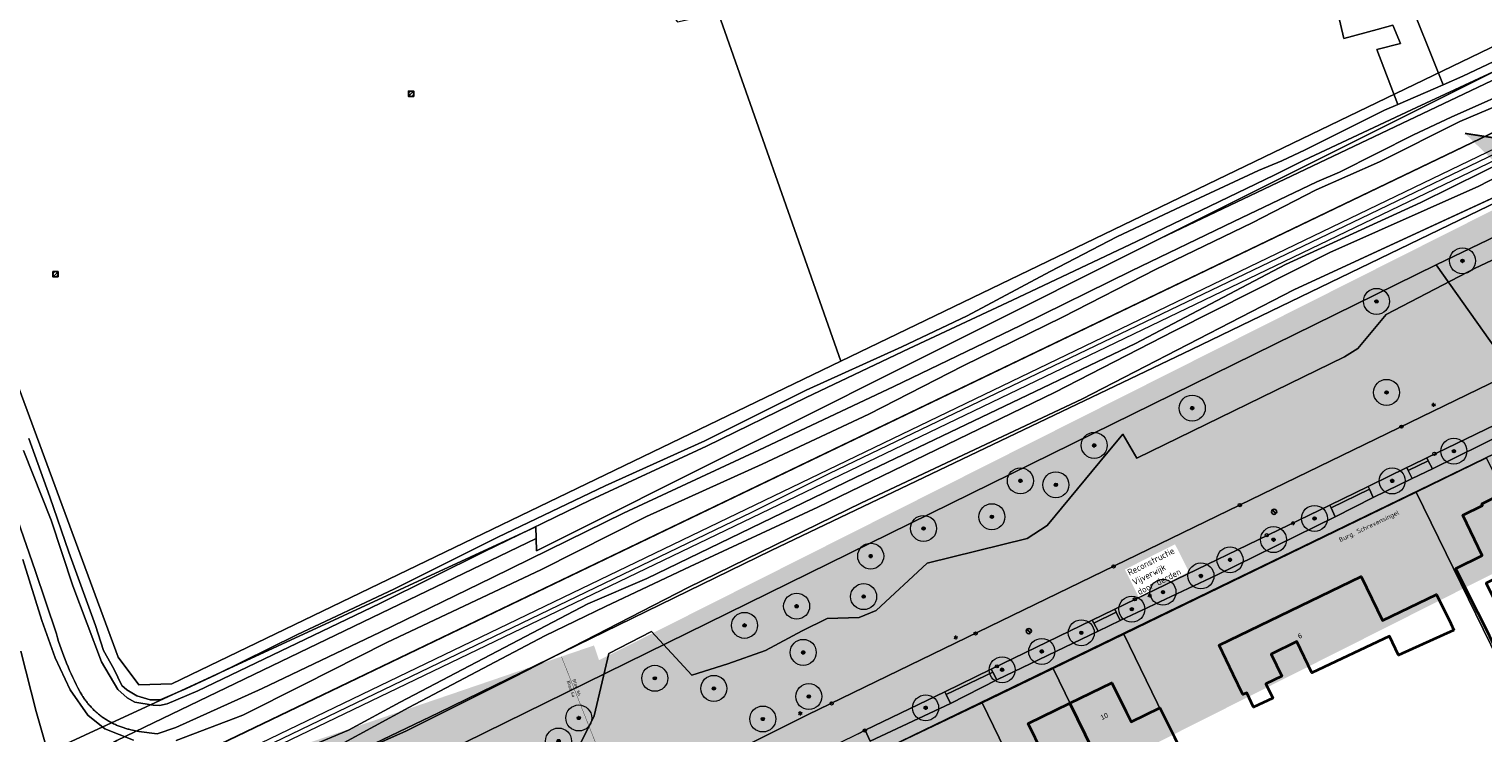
# Model space of a CAD drawing. Header units: metres. Extents: x 163628 to 167676, y 402708 to 405373.
# Tile 114 of 256: x 165198 to 165422, y 403795 to 403903. Entities that reach past the tile are written whole.
import ezdxf
from ezdxf.enums import TextEntityAlignment as Align

# ---------------------------------------------------------------- set-up
doc = ezdxf.new("R2010")
doc.units = ezdxf.units.M
doc.linetypes.add('X-CA190022.004-UO-TXT_Tekst 1op200$0$AL-DETAILS', pattern=[5.2, 2, -1.2, 2])
doc.linetypes.add('X-CA190022.004-UO-TXT_Tekst 1op200$0$AL-TEKENBLADGRENS', pattern=[11.5, 2.5, -1.5, 1, -1.5, 1, -1.5, 2.5])
doc.layers.get('0').update_dxf_attribs({"lineweight": 25})
for name, color, linetype, lineweight in [('X-CA190022.004-UO-BGT_Ondergrond$0$GE_203_VGOHaag_Lijn_GEM', 253, 'X-CA190022.004-UO-BGT_Ondergrond$0$Heg', 9), ('X-CA190022.004-UO-BGT_Ondergrond$0$GE_244_Taludlijn_Lijn_GEM', 253, 'Continuous', 9), ('X-CA190022.004-UO-BGT_Ondergrond$0$GE_251_SPRTrein_as_Lijn_GEM', 253, 'Continuous', 9), ('X-CA190022.004-UO-BGT_Ondergrond$0$GE_314_WGDRijbaanLokaleweg_Vlak_GEM', 253, 'Continuous', 9), ('X-CA190022.004-UO-BGT_Ondergrond$0$GE_317_WGDVoetpad_Vlak_GEM', 253, 'Continuous', 9), ('X-CA190022.004-UO-BGT_Ondergrond$0$GE_322_WGDInrit_Vlak_GEM', 253, 'Continuous', 9), ('X-CA190022.004-UO-BGT_Ondergrond$0$GE_366_OWGBerm_groenvoorziening_Vlak_GEM', 253, 'Continuous', 9), ('X-CA190022.004-UO-BGT_Ondergrond$0$GE_367_OWGBerm_groenvoorziening_grasenk_GEM', 253, 'Continuous', 9), ('X-CA190022.004-UO-BGT_Ondergrond$0$GE_401_OTDErf_Vlak_GEM', 253, 'Continuous', 9), ('X-CA190022.004-UO-BGT_Ondergrond$0$GE_4502_GBKN_Huisnummer_Lijn_GEM', 7, 'Continuous', 9), ('X-CA190022.004-UO-BGT_Ondergrond$0$GE_461_BTDGraslandoverig_Vlak_GEM', 253, 'Continuous', 9), ('X-CA190022.004-UO-BGT_Ondergrond$0$GE_476_BTDGraslandagrarisch_Vlak_GEM', 253, 'Continuous', 9), ('X-CA190022.004-UO-BGT_Ondergrond$0$GE_478_BTDGroenvoorziening_bosplantsoen_GEM', 253, 'Continuous', 9), ('X-CA190022.004-UO-BGT_Ondergrond$0$GE_483_BTDGroenvoorziening_bodembedekkers_GEM', 253, 'Continuous', 9), ('X-CA190022.004-UO-BGT_Ondergrond$0$GE_504_WTDWaterloop_sloot_Vlak_GEM', 253, 'Continuous', 9), ('X-CA190022.004-UO-BGT_Ondergrond$0$GE_541_OWTOever_slootkant_Vlak_GEM', 253, 'Continuous', 9), ('X-CA190022.004-UO-BGT_Ondergrond$0$GE_601_PNDgrondvlakpand_Vlak_MV_GEM', 34, 'Continuous', 35), ('X-CA190022.004-UO-BGT_Ondergrond$0$GE_861_PALLichtmast_Punt_GEM', 253, 'Continuous', 9), ('X-CA190022.004-UO-DWM_Beplanting$0$B-WE-GR-BOOM-S AFKOMSTIG UIT BGT', 252, 'Continuous', 0), ('X-CA190022.004-UO-KAD_Percelen$0$B-WE-KG-GRENS_PERCEEL-GV', 150, 'Continuous', 9), ('X-CA190022.004-UO-TXT_Tekst 1op200$0$BLADEN', 7, 'Continuous', 25), ('X-CA190022.004-UO-TXT_Tekst 1op200$0$X-XX-AL-T35', 7, 'Continuous', 35), ('X-CA190022.004-UO-TXT_Tekst 1op200$0$X-XX-AL-TEKENBLADGRENS-G', 7, 'X-CA190022.004-UO-TXT_Tekst 1op200$0$AL-TEKENBLADGRENS', 35), ('X-CA190022.004-UO-TXT_Tekst 1op200$0$X-XX-AL-VERWIJZING_DETAIL-G', 7, 'X-CA190022.004-UO-TXT_Tekst 1op200$0$AL-DETAILS', 0), ('X-CA190022.004-UO-WHM_Putten en kolken combi$0$KOLK BGT', 253, 'Continuous', 0), ('X-CA190022.004-UO-WHM_Putten en kolken combi$0$PUTRAND ONDERLEGGER GEMEENTE', 253, 'Continuous', 25), ('X-CA190022.004-UO-WHM_Riolering gemeente_NLCS$0$B-WE-RI-PUT-S', 214, 'Continuous', 15)]:
    doc.layers.add(name, color=color, linetype=linetype, lineweight=lineweight)
doc.layers.add('X-CA190022.004-UO-DWM_Beplanting$0$B-WE-GR-BOOM-S AFKOMSTIG UIT BOMENBESTAND GEMEENTE', color=252, linetype='Continuous')
doc.layers.add('X-CA190022.004-UO-DWM_Beplanting$0$N-GV-GR-GRAS-A-200', color=7, linetype='Continuous')
doc.layers.add('X-CA190022.004-UO-TXT_Tekst 1op200$0$X-XX-AL-VERWIJZING-V', color=253, linetype='Continuous', lineweight=0, transparency=0.4)
doc.styles.add('X-CA190022.004-UO-BGT_Ondergrond$0$BGT_NAR', font='arial.ttf', dxfattribs={"height": 1})
doc.styles.add('X-CA190022.004-UO-BGT_Ondergrond$0$NLCS-ISO', font='NLCS-ISO.ttf')
doc.styles.add('X-CA190022.004-UO-TXT_Tekst 1op200$0$NLCS-ISO-M200-T25', font='NLCS-ISO.ttf', dxfattribs={"height": 0.5})
doc.styles.add('X-CA190022.004-UO-TXT_Tekst 1op200$0$NLCS-ISO-M200-T35', font='NLCS-ISO.ttf', dxfattribs={"height": 0.7})
doc.styles.add('X-CA190022.004-UO-WHM_Putten en kolken combi$0$ISOCPEUR 9 PT', font='isocpeur.ttf', dxfattribs={"height": 2.4402})
doc.linetypes.add('X-CA190022.004-UO-BGT_Ondergrond$0$Heg', pattern='A,5,-1.5,[2,dgnlstyle-meierijstad.shx,S=0.007937,R=45,X=0,Y=0],-1.5', length=8)

# ---------------------------------------------------------------- blocks, each defined once
blk = doc.blocks.new('X-CA190022.004-UO-BGT_Ondergrond$0$N-SIE-WEG_LICHTMAST-SO')
h = blk.add_hatch(color=256)
h.paths.add_polyline_path([(1.2, 0.5, 0.658505), (-1.2, 0.5)])
h.paths.add_polyline_path([(-1.2, -0.5, 0.658505), (1.2, -0.5)])
at = {"flags": 128}
for points in [[(-2.2, 1.3), (-1.1, 0.6)], [(-1.2, 0.5), (1.2, 0.5)], [(0, 1.3), (0, 2.5)], [(1.1, 0.6), (2.2, 1.3)], [(-2.2, -1.3), (-1.1, -0.6)], [(-1.2, -0.5), (1.2, -0.5)], [(0, -1.3), (0, -2.5)], [(2.2, -1.3), (1.1, -0.6)]]:
    blk.add_lwpolyline(points, dxfattribs=at)
at = {"ltscale": 0.5}
blk.add_circle((0, 0), 1.27, dxfattribs=at)
at = {"style": 'X-CA190022.004-UO-BGT_Ondergrond$0$NLCS-ISO'}
blk.add_attdef('TYPE', text='', height=1.8, dxfattribs=at).set_placement((0, 2.5), align=Align.BOTTOM_CENTER)
blk = doc.blocks.new('X-CA190022.004-UO-BGT_Ondergrond$0$IMGEOLichtmastpaal')
at = {"xscale": 5, "yscale": 5, "zscale": 5}
blk.add_blockref('X-CA190022.004-UO-BGT_Ondergrond$0$N-SIE-WEG_LICHTMAST-SO', (0, 6.4), dxfattribs=at)
blk = doc.blocks.new('X-CA190022.004-UO-WHM_Riolering gemeente_NLCS$0$B-SRI-PUT_BETON-SO')
blk.add_line((-1.4, -1.4), (1.4, 1.4))
at = {"lineweight": -3, "flags": 128}
blk.add_lwpolyline([(2, -2), (2, 2), (-2, 2), (-2, -2)], close=True, dxfattribs=at)
at = {"lineweight": -3}
blk.add_circle((0, 0), 2, dxfattribs=at)
blk = doc.blocks.new('X-CA190022.004-UO-WHM_Putten en kolken combi$0$IMGEOKolk')
blk.add_circle((0, 0), 0.25)
at = {"insert": (0, 0), "char_height": 0.244, "attachment_point": 5, "style": 'X-CA190022.004-UO-WHM_Putten en kolken combi$0$ISOCPEUR 9 PT'}
blk.add_mtext_dynamic_manual_height_columns('K', width=0.2523, gutter_width=12.2, heights=[0], dxfattribs=at)
blk = doc.blocks.new('X-CA190022.004-UO-WHM_Putten en kolken combi$0$B-SRI-PUT_BETON-SO')
at = {"flags": 128}
blk.add_lwpolyline([(-1.3, 1.5), (1.3, -1.5)], dxfattribs=at)
blk.add_circle((0, 0), 2)
blk = doc.blocks.new('X-CA190022.004-UO-DWM_Beplanting$0$SGR-BOOM_01-SO')
at = {"linetype": 'ByBlock', "lineweight": 18}
h = blk.add_hatch(color=0, dxfattribs=at)
h.dxf.hatch_style = 1
edge = h.paths.add_edge_path()
edge.add_arc((0, 0), 0.25, 0, 360)
at = {"color": 0, "linetype": 'ByBlock', "lineweight": 18}
for radius in [2, 0.25]:
    blk.add_circle((0, 0), radius, dxfattribs=at)
blk = doc.blocks.new('X-CA190022.004-UO-DWM_Beplanting$0$IMGEOBoom')
at = {"transparency": 33554457}
h = blk.add_hatch(color=256, dxfattribs=at)
h.dxf.hatch_style = 1
edge = h.paths.add_edge_path()
edge.add_arc((0, 0), 100, 0, 360)
edge = h.paths.add_edge_path(flags=17)
edge.add_arc((0, 0), 12.5, 0, 360)
h = blk.add_hatch()
h.set_pattern_fill('ANGLE', color=256)
h.set_pattern_definition([(0, (0, 0), (0, 6.985), [5.08, -1.905]), (90, (0, 0), (-6.985, 4e-16), [5.08, -1.905])])
edge = h.paths.add_edge_path(flags=17)
edge.add_arc((0, 0), 12.5, 0, 360)
at = {"layer": 'X-CA190022.004-UO-DWM_Beplanting$0$N-GV-GR-GRAS-A-200'}
h = blk.add_hatch(color=256, dxfattribs=at)
h.dxf.hatch_style = 1
edge = h.paths.add_edge_path(flags=17)
edge.add_arc((0, 0), 12.5, 0, 360)
at = {"xscale": 50, "yscale": 50, "zscale": 50}
blk.add_blockref('X-CA190022.004-UO-DWM_Beplanting$0$SGR-BOOM_01-SO', (0, 0), dxfattribs=at)

msp = doc.modelspace()

# ---------------------------------------------------------------- hatches: boundary and pattern name
at = {"layer": 'X-CA190022.004-UO-TXT_Tekst 1op200$0$X-XX-AL-VERWIJZING-V'}
h = msp.add_hatch(color=256, dxfattribs=at)
h.dxf.hatch_style = 1
h.paths.add_polyline_path([(165464.919, 403840.427), (165429.383, 403874.578), (165436.637, 403882.126), (165438.662, 403884.233), (165419.079, 403887.244), (165428.612, 403878.083), (165285.905, 403806.186), (165302.209, 403758.452)])
h = msp.add_hatch(color=256, dxfattribs=at)
h.dxf.hatch_style = 1
h.paths.add_polyline_path([(165302.209, 403758.452), (165298.044, 403756.354), (165275.564, 403800.976), (165285.905, 403806.186), (165285.128, 403808.459), (165201.445, 403779.876), (165209.977, 403755.179), (165220.83, 403721.042), (165305.15, 403749.843)])
h = msp.add_hatch(color=256, dxfattribs=at)
h.dxf.hatch_style = 1
h.paths.add_polyline_path([(165285.905, 403806.186), (165275.564, 403800.976), (165298.044, 403756.354), (165302.209, 403758.452)], flags=17)

# ---------------------------------------------------------------- linework, layer by layer
at = {"layer": 'X-CA190022.004-UO-BGT_Ondergrond$0$GE_203_VGOHaag_Lijn_GEM'}
msp.add_line((165366.847, 403810.46), (165400.609, 403826.814), dxfattribs=at)
at = {"layer": 'X-CA190022.004-UO-BGT_Ondergrond$0$GE_244_Taludlijn_Lijn_GEM'}
for p, q in [((165207.914, 403783.806), (165464.701, 403907.211)), ((165392.748, 403863.197), (165432.514, 403881.549)), ((165360.157, 403846.345), (165392.748, 403863.197)), ((165326.253, 403830.4), (165360.157, 403846.345)), ((165299.601, 403817.378), (165326.253, 403830.4)), ((165272.912, 403803.643), (165299.601, 403817.378)), ((165256.206, 403795.263), (165272.912, 403803.643)), ((165229.972, 403783.719), (165256.206, 403795.263))]:
    msp.add_line(p, q, dxfattribs=at)
at = {"layer": 'X-CA190022.004-UO-BGT_Ondergrond$0$GE_251_SPRTrein_as_Lijn_GEM'}
for p, q in [((165206.967, 403780.505), (165459.506, 403902.202)), ((165207.634, 403779.154), (165460.152, 403900.711)), ((165403.135, 403874.178), (165451.665, 403897.599)), ((165321.41, 403834.969), (165403.135, 403874.178)), ((165309.412, 403828.969), (165321.41, 403834.969)), ((165199.759, 403776.134), (165309.412, 403828.969))]:
    msp.add_line(p, q, dxfattribs=at)
at = {"layer": 'X-CA190022.004-UO-BGT_Ondergrond$0$GE_314_WGDRijbaanLokaleweg_Vlak_GEM', "flags": 128}
for points in [[(165310.202, 403787.211), (165310.008, 403787.114), (165308.254, 403786.237), (165297.275, 403780.744), (165296.379, 403780.296), (165295.456, 403779.834), (165294.562, 403779.387), (165268.62, 403766.41), (165265.86, 403765.029), (165252.758, 403758.475), (165252.57, 403758.381), (165246.135, 403755.162), (165246.096, 403755.142), (165234.414, 403749.298), (165231.732, 403754.658), (165317.94, 403797.77), (165450.872, 403862.295)], [(165428.309, 403844.631), (165413.209, 403837.305), (165410.8, 403836.137), (165410.141, 403835.817), (165404.196, 403832.933), (165398.286, 403830.065)], [(165398.286, 403830.065), (165365.213, 403814.02), (165365.034, 403813.933), (165361.758, 403812.343), (165346.234, 403804.812), (165339.068, 403801.335), (165326.857, 403795.411), (165325.738, 403794.868), (165310.337, 403787.273)]]:
    msp.add_lwpolyline(points, dxfattribs=at)
at = {"layer": 'X-CA190022.004-UO-BGT_Ondergrond$0$GE_317_WGDVoetpad_Vlak_GEM', "flags": 128}
for points in [[(165241.242, 403792.881), (165247.366, 403795.437), (165255.308, 403799.755), (165284.196, 403814.846), (165293.243, 403818.777), (165325.329, 403834.292), (165343.545, 403843.011), (165368.435, 403854.932), (165391.509, 403867.064), (165412.295, 403876.591), (165436.153, 403888.417)], [(165436.928, 403887.232), (165421.232, 403879.128), (165413.3, 403875.583), (165398.279, 403868.914), (165374.417, 403856.853), (165355.936, 403847.398)], [(165325.738, 403794.868), (165326.857, 403795.411), (165327.621, 403793.735), (165339.98, 403799.513), (165347.094, 403803.171), (165362.648, 403810.66), (165366.049, 403812.297), (165380.865, 403819.26), (165399.129, 403828.253), (165404.983, 403831.214), (165410.955, 403834.139), (165414.101, 403835.622), (165429.088, 403843.027), (165436.132, 403846.493), (165454.828, 403855.568), (165455.146, 403855.716), (165454.377, 403857.324), (165455.396, 403857.728), (165456.783, 403858.278)], [(165456.61, 403853.94), (165400.609, 403826.814), (165366.847, 403810.46), (165328.86, 403792.06), (165322.601, 403789.029)], [(165355.936, 403847.398), (165319.561, 403829.744), (165299.899, 403820.627), (165286.904, 403814.465), (165277.579, 403809.919), (165256.652, 403798.902), (165246.094, 403793.15)]]:
    msp.add_lwpolyline(points, dxfattribs=at)
at = {"layer": 'X-CA190022.004-UO-BGT_Ondergrond$0$GE_322_WGDInrit_Vlak_GEM', "flags": 128}
for points in [[(165413.449, 403836.852), (165410.365, 403835.356), (165410.141, 403835.817), (165410.8, 403836.137), (165413.209, 403837.305), (165413.449, 403836.852)], [(165414.101, 403835.622), (165410.955, 403834.139), (165410.365, 403835.356), (165413.449, 403836.852), (165414.101, 403835.622)], [(165404.404, 403832.478), (165398.496, 403829.613), (165398.286, 403830.065), (165404.196, 403832.933), (165404.404, 403832.478)], [(165404.983, 403831.214), (165399.129, 403828.253), (165398.496, 403829.613), (165404.404, 403832.478), (165404.983, 403831.214)], [(165365.432, 403813.569), (165361.992, 403811.901), (165361.758, 403812.343), (165365.034, 403813.933), (165365.213, 403814.02), (165365.432, 403813.569)], [(165366.049, 403812.297), (165362.648, 403810.66), (165361.992, 403811.901), (165365.432, 403813.569), (165366.049, 403812.297)], [(165346.466, 403804.37), (165339.292, 403800.888), (165339.068, 403801.335), (165346.234, 403804.812), (165346.466, 403804.37)], [(165347.094, 403803.171), (165339.98, 403799.513), (165339.292, 403800.888), (165346.466, 403804.37), (165347.094, 403803.171)]]:
    msp.add_lwpolyline(points, dxfattribs=at)
at = {"layer": 'X-CA190022.004-UO-BGT_Ondergrond$0$GE_366_OWGBerm_groenvoorziening_Vlak_GEM', "flags": 128}
for points in [[(165429.088, 403843.027), (165414.101, 403835.622), (165413.449, 403836.852), (165413.209, 403837.305), (165428.309, 403844.631), (165428.534, 403844.167), (165429.088, 403843.027)], [(165410.955, 403834.139), (165404.983, 403831.214), (165404.404, 403832.478), (165404.196, 403832.933), (165410.141, 403835.817), (165410.365, 403835.356), (165410.955, 403834.139)], [(165399.129, 403828.253), (165380.865, 403819.26), (165366.049, 403812.297), (165365.432, 403813.569), (165365.213, 403814.02), (165398.286, 403830.065), (165398.496, 403829.613), (165399.129, 403828.253)], [(165339.98, 403799.513), (165327.621, 403793.735), (165326.857, 403795.411), (165339.068, 403801.335), (165339.292, 403800.888), (165339.98, 403799.513)]]:
    msp.add_lwpolyline(points, dxfattribs=at)
at = {"layer": 'X-CA190022.004-UO-BGT_Ondergrond$0$GE_367_OWGBerm_groenvoorziening_grasenk_GEM', "flags": 128}
for points in [[(165293.243, 403818.777), (165284.196, 403814.846), (165255.308, 403799.755), (165247.366, 403795.437), (165241.242, 403792.881), (165230.972, 403787.816), (165218.964, 403782.861), (165213.949, 403780.601), (165208.313, 403777.778), (165207.932, 403778.55), (165207.634, 403779.154), (165206.967, 403780.505), (165206.793, 403780.855), (165205.831, 403782.805), (165207.914, 403783.806), (165464.701, 403907.211), (165473.164, 403911.845), (165493.413, 403921.777), (165496.769, 403924.303), (165499.833, 403927.674), (165503.305, 403931.968)], [(165503.305, 403931.968), (165499.833, 403927.674), (165496.769, 403924.303), (165493.413, 403921.777), (165473.164, 403911.845), (165464.701, 403907.211), (165207.914, 403783.806)], [(165466.261, 403885.063), (165462.062, 403883.216), (165460.702, 403891.202), (165460.119, 403894.625), (165460.137, 403897.876), (165460.145, 403899.354), (165448.387, 403893.737), (165436.153, 403888.417), (165412.295, 403876.591), (165391.509, 403867.064), (165368.435, 403854.932), (165343.545, 403843.011), (165325.329, 403834.292), (165293.243, 403818.777)], [(165220.866, 403793.814), (165231.133, 403797.735), (165240.381, 403802.413), (165253.267, 403808.932), (165277.035, 403820.147), (165293.207, 403828.305), (165310.981, 403836.343), (165327.383, 403844.066), (165341.931, 403851.497), (165357.167, 403858.964), (165371.599, 403866.37), (165386.338, 403873.467), (165396.217, 403878.581), (165405.934, 403882.882), (165418.322, 403889.087), (165427.369, 403892.934)], [(165246.094, 403793.15), (165256.652, 403798.902), (165277.579, 403809.919), (165286.904, 403814.465), (165299.899, 403820.627), (165319.561, 403829.744), (165355.936, 403847.398), (165374.417, 403856.853), (165398.279, 403868.914), (165413.3, 403875.583), (165421.232, 403879.128), (165436.928, 403887.232)], [(165432.514, 403881.549), (165392.748, 403863.197), (165360.157, 403846.345), (165326.253, 403830.4), (165299.601, 403817.378), (165272.912, 403803.643), (165256.206, 403795.263), (165229.972, 403783.719)], [(165282.987, 403793.266), (165285.159, 403797.624), (165287.413, 403807.194), (165293.963, 403810.581), (165300.198, 403803.883), (165305.718, 403805.652), (165311.517, 403807.677), (165317.122, 403810.72), (165320.992, 403812.602), (165325.931, 403812.759), (165328.541, 403813.833), (165336.393, 403821.14), (165351.727, 403824.887), (165354.835, 403826.928), (165362.934, 403836.714), (165366.44, 403840.952), (165368.637, 403837.257), (165400.555, 403852.843), (165402.624, 403854.155), (165406.946, 403859.353), (165420.653, 403866.529), (165435.255, 403873.401)], [(165458.165, 403865.835), (165453.492, 403863.567), (165450.872, 403862.295), (165317.94, 403797.77), (165231.732, 403754.658), (165230.844, 403754.214), (165229.928, 403753.755), (165229.746, 403753.668)], [(165197.254, 403821.698), (165200.178, 403812.3), (165202.253, 403806.54), (165204.579, 403801.607), (165207.277, 403797.733), (165209.875, 403795.641), (165214.29, 403793.861)], [(165207.914, 403783.806), (165205.088, 403785.059), (165203.501, 403786.527), (165201.159, 403791.806), (165199.334, 403798.275), (165196.992, 403807.562)]]:
    msp.add_lwpolyline(points, dxfattribs=at)
at = {"layer": 'X-CA190022.004-UO-BGT_Ondergrond$0$GE_401_OTDErf_Vlak_GEM', "flags": 128}
for points in [[(165409.739, 403909.722), (165415.735, 403894.733), (165408.775, 403891.707), (165405.536, 403900.166), (165409.189, 403901.053), (165408.006, 403903.892), (165405.606, 403903.245), (165400.46, 403901.858), (165399.3, 403906.91)], [(165456.61, 403853.94), (165460.148, 403852.164), (165462.301, 403841.619), (165481.356, 403755.59), (165481.746, 403753.829), (165480.17, 403751.51), (165479.488, 403751.348), (165475.327, 403750.358), (165458.109, 403746.262), (165446.436, 403743.485), (165411.175, 403735.097), (165405.018, 403733.632), (165371.994, 403725.776), (165359.274, 403722.75), (165350.15, 403720.58), (165346.27, 403723.08), (165326.91, 403787.77), (165328.86, 403792.06), (165366.847, 403810.46), (165400.609, 403826.814), (165456.61, 403853.94)], [(165422.232, 403811.226), (165419.9, 403815.82), (165417.67, 403820.29), (165421.73, 403822.32), (165418.75, 403828.48), (165421.8, 403829.98), (165421.66, 403830.27), (165425.176, 403831.982)], [(165395.55, 403804.228), (165393.219, 403809.047), (165389.273, 403807.138), (165390.911, 403803.752), (165388.48, 403802.543), (165389.536, 403800.32), (165386.564, 403798.937), (165385.518, 403801.175), (165384.934, 403800.922), (165383.45, 403804), (165381.28, 403808.5), (165403.13, 403819.07), (165406.41, 403812.29), (165414.71, 403816.32), (165416.89, 403811.82), (165417.372, 403810.825), (165408.89, 403806.936), (165407.48, 403809.891), (165395.55, 403804.228)], [(165357.398, 403785.45), (165355.532, 403789.274), (165355.442, 403789.23), (165354.12, 403791.94), (165351.93, 403796.43), (165358.336, 403799.563), (165364.77, 403802.71), (165366.97, 403798.22), (165367.722, 403796.686), (165372.179, 403798.88), (165374.419, 403794.354), (165377.262, 403788.509), (165376.574, 403788.159), (165378.899, 403783.313), (165375.895, 403781.886), (165373.605, 403786.64), (165373.257, 403786.453), (165370.454, 403792.029), (165363.532, 403788.641), (165361.762, 403792.321), (165358.481, 403790.716), (165360.355, 403786.873), (165357.398, 403785.45)]]:
    msp.add_lwpolyline(points, dxfattribs=at)
at = {"layer": 'X-CA190022.004-UO-BGT_Ondergrond$0$GE_461_BTDGraslandoverig_Vlak_GEM', "flags": 128}
msp.add_lwpolyline([(165196.992, 403807.562), (165199.334, 403798.275), (165201.159, 403791.806), (165203.501, 403786.527), (165205.088, 403785.059), (165207.914, 403783.806), (165205.831, 403782.805), (165205.649, 403783.173), (165203.556, 403782.163), (165203.734, 403781.797), (165201.273, 403780.615), (165197.697, 403789.536)], dxfattribs=at)
at = {"layer": 'X-CA190022.004-UO-BGT_Ondergrond$0$GE_476_BTDGraslandagrarisch_Vlak_GEM', "flags": 128}
for points in [[(165170.968, 403968.241), (165223.065, 403963.012), (165229.672, 403965.629), (165232.789, 403969.12), (165240.269, 403968.621), (165247.125, 403963.884), (165297.988, 403904.419), (165391.101, 403925.019), (165391.829, 403920.945), (165395.664, 403906.076), (165399.3, 403906.91), (165400.46, 403901.858), (165405.606, 403903.245), (165408.006, 403903.892), (165409.189, 403901.053), (165405.536, 403900.166), (165408.775, 403891.707)], [(165435.027, 403903.751), (165418.774, 403896.054), (165415.735, 403894.733), (165409.739, 403909.722)], [(165408.775, 403891.707), (165406.69, 403890.801), (165394.485, 403884.69), (165390.939, 403883.016), (165387.312, 403881.515), (165374.571, 403875.575), (165365.565, 403871.303), (165355.289, 403865.97), (165342.528, 403859.177), (165332.496, 403854.409), (165317.735, 403847.756), (165302.189, 403839.958), (165286.839, 403833), (165270.313, 403825.141), (165254.453, 403817.155), (165239.404, 403810.087), (165226.965, 403803.96), (165222.456, 403801.81), (165218.412, 403800.075), (165216.839, 403800.086), (165214.819, 403800.69), (165213.277, 403801.615), (165212.487, 403802.312), (165211.256, 403804.871), (165209.698, 403807.682), (165208.439, 403811.512), (165204.351, 403822.787), (165201.43, 403831.316), (165198.177, 403840.306)]]:
    msp.add_lwpolyline(points, dxfattribs=at)
at = {"layer": 'X-CA190022.004-UO-BGT_Ondergrond$0$GE_478_BTDGroenvoorziening_bosplantsoen_GEM', "flags": 128}
for points in [[(165229.972, 403783.719), (165256.206, 403795.263), (165272.912, 403803.643), (165299.601, 403817.378), (165326.253, 403830.4), (165360.157, 403846.345), (165392.748, 403863.197), (165432.514, 403881.549)], [(165435.255, 403873.401), (165420.653, 403866.529), (165406.946, 403859.353), (165402.624, 403854.155), (165400.555, 403852.843), (165368.637, 403837.257), (165366.44, 403840.952)], [(165366.44, 403840.952), (165362.934, 403836.714), (165354.835, 403826.928), (165351.727, 403824.887), (165336.393, 403821.14), (165328.541, 403813.833), (165325.931, 403812.759), (165320.992, 403812.602), (165317.122, 403810.72), (165311.517, 403807.677), (165305.718, 403805.652), (165300.198, 403803.883), (165293.963, 403810.581), (165287.413, 403807.194), (165285.159, 403797.624), (165282.987, 403793.266)]]:
    msp.add_lwpolyline(points, dxfattribs=at)
at = {"layer": 'X-CA190022.004-UO-BGT_Ondergrond$0$GE_483_BTDGroenvoorziening_bodembedekkers_GEM', "flags": 128}
msp.add_lwpolyline([(165362.648, 403810.66), (165347.094, 403803.171), (165346.466, 403804.37), (165346.234, 403804.812), (165361.758, 403812.343), (165361.992, 403811.901), (165362.648, 403810.66)], dxfattribs=at)
at = {"layer": 'X-CA190022.004-UO-BGT_Ondergrond$0$GE_504_WTDWaterloop_sloot_Vlak_GEM', "flags": 128}
for points in [[(165197.383, 403838.449), (165201.642, 403827.735), (165204.951, 403817.636), (165209.399, 403805.955), (165211.911, 403801.66), (165213.317, 403800.413), (165214.511, 403799.743), (165217.322, 403799.28), (165218.276, 403799.21), (165219.449, 403799.478), (165224.209, 403801.476), (165252.205, 403814.913), (165268.282, 403822.912), (165284.53, 403830.827), (165302.427, 403839.131), (165317.766, 403846.622), (165333.626, 403854.136), (165349.516, 403861.577), (165368.563, 403870.62), (165389.757, 403880.801), (165394.37, 403883.117), (165410.855, 403890.87), (165432.998, 403901.193), (165448.153, 403908.51)], [(165428.723, 403894.968), (165416.964, 403889.751), (165411.186, 403887.025), (165399.808, 403881.291), (165396.322, 403879.788), (165383.527, 403873.709), (165367.811, 403866.078), (165350.751, 403857.664), (165331.238, 403848.312), (165310.504, 403838.499), (165289.65, 403828.833), (165269.493, 403818.897), (165252.245, 403810.509), (165234.111, 403801.821), (165220.815, 403795.842), (165217.935, 403794.851), (165215.137, 403795.214), (165213.883, 403795.49), (165213.733, 403795.524), (165213.583, 403795.56), (165213.433, 403795.598), (165213.284, 403795.638), (165213.134, 403795.68), (165212.985, 403795.724), (165212.836, 403795.77), (165212.687, 403795.818), (165212.538, 403795.869), (165212.39, 403795.921), (165212.243, 403795.976), (165212.095, 403796.032), (165211.949, 403796.091), (165211.803, 403796.152), (165211.657, 403796.214), (165211.512, 403796.279), (165211.368, 403796.346), (165211.224, 403796.415), (165211.081, 403796.486), (165210.939, 403796.559), (165210.798, 403796.634), (165210.658, 403796.711), (165210.519, 403796.79), (165210.38, 403796.87), (165210.243, 403796.953), (165210.107, 403797.038), (165209.971, 403797.124), (165209.837, 403797.213), (165209.704, 403797.303), (165209.573, 403797.395), (165209.442, 403797.489), (165209.313, 403797.585), (165209.185, 403797.682), (165209.059, 403797.781), (165208.933, 403797.882), (165208.81, 403797.985), (165208.687, 403798.089), (165208.567, 403798.195), (165208.447, 403798.302), (165208.329, 403798.411), (165208.213, 403798.521), (165208.099, 403798.633), (165207.986, 403798.746), (165207.874, 403798.861), (165207.765, 403798.977), (165207.657, 403799.094), (165207.551, 403799.213), (165207.446, 403799.333), (165207.344, 403799.454), (165207.243, 403799.576), (165207.144, 403799.7), (165207.047, 403799.824), (165206.951, 403799.95), (165206.858, 403800.076), (165206.766, 403800.204), (165206.676, 403800.333), (165206.588, 403800.462), (165206.502, 403800.592), (165206.418, 403800.723), (165206.336, 403800.855), (165206.256, 403800.988), (165206.178, 403801.121), (165206.102, 403801.255), (165206.028, 403801.39), (165205.752, 403801.919), (165205.483, 403802.451), (165205.221, 403802.988), (165204.965, 403803.527), (165204.715, 403804.07), (165204.473, 403804.616), (165204.237, 403805.166), (165204.008, 403805.718), (165203.786, 403806.273), (165203.571, 403806.83), (165203.363, 403807.39), (165203.163, 403807.953), (165202.969, 403808.518), (165202.782, 403809.085), (165202.602, 403809.654), (165202.43, 403810.225), (165199.157, 403819.98), (165194.729, 403832.857)]]:
    msp.add_lwpolyline(points, dxfattribs=at)
at = {"layer": 'X-CA190022.004-UO-BGT_Ondergrond$0$GE_541_OWTOever_slootkant_Vlak_GEM', "flags": 128}
for points in [[(165448.153, 403908.51), (165432.998, 403901.193), (165410.855, 403890.87), (165394.37, 403883.117), (165389.757, 403880.801), (165368.563, 403870.62), (165349.516, 403861.577), (165333.626, 403854.136), (165317.766, 403846.622), (165302.427, 403839.131), (165284.53, 403830.827), (165268.282, 403822.912), (165252.205, 403814.913), (165224.209, 403801.476), (165219.449, 403799.478), (165218.276, 403799.21), (165217.322, 403799.28), (165214.511, 403799.743), (165213.317, 403800.413), (165211.911, 403801.66), (165209.399, 403805.955), (165204.951, 403817.636), (165201.642, 403827.735), (165197.383, 403838.449)], [(165408.775, 403891.707), (165415.735, 403894.733), (165418.774, 403896.054), (165435.027, 403903.751)], [(165194.729, 403832.857), (165199.157, 403819.98), (165202.43, 403810.225), (165202.602, 403809.654), (165202.782, 403809.085), (165202.969, 403808.518), (165203.163, 403807.953), (165203.363, 403807.39), (165203.571, 403806.83), (165203.786, 403806.273), (165204.008, 403805.718), (165204.237, 403805.166), (165204.473, 403804.616), (165204.715, 403804.07), (165204.965, 403803.527), (165205.221, 403802.988), (165205.483, 403802.451), (165205.752, 403801.919), (165206.028, 403801.39), (165206.102, 403801.255), (165206.178, 403801.121), (165206.256, 403800.988), (165206.336, 403800.855), (165206.418, 403800.723), (165206.502, 403800.592), (165206.588, 403800.462), (165206.676, 403800.333), (165206.766, 403800.204), (165206.858, 403800.076), (165206.951, 403799.95), (165207.047, 403799.824), (165207.144, 403799.7), (165207.243, 403799.576), (165207.344, 403799.454), (165207.446, 403799.333), (165207.551, 403799.213), (165207.657, 403799.094), (165207.765, 403798.977), (165207.874, 403798.861), (165207.986, 403798.746), (165208.099, 403798.633), (165208.213, 403798.521), (165208.329, 403798.411), (165208.447, 403798.302), (165208.567, 403798.195), (165208.687, 403798.089), (165208.81, 403797.985), (165208.933, 403797.882), (165209.059, 403797.781), (165209.185, 403797.682), (165209.313, 403797.585), (165209.442, 403797.489), (165209.573, 403797.395), (165209.704, 403797.303), (165209.837, 403797.213), (165209.971, 403797.124), (165210.107, 403797.038), (165210.243, 403796.953), (165210.38, 403796.87), (165210.519, 403796.79), (165210.658, 403796.711), (165210.798, 403796.634), (165210.939, 403796.559), (165211.081, 403796.486), (165211.224, 403796.415), (165211.368, 403796.346), (165211.512, 403796.279), (165211.657, 403796.214), (165211.803, 403796.152), (165211.949, 403796.091), (165212.095, 403796.032), (165212.243, 403795.976), (165212.39, 403795.921), (165212.538, 403795.869), (165212.687, 403795.818), (165212.836, 403795.77), (165212.985, 403795.724), (165213.134, 403795.68), (165213.284, 403795.638), (165213.433, 403795.598), (165213.583, 403795.56), (165213.733, 403795.524), (165213.883, 403795.49), (165215.137, 403795.214), (165217.935, 403794.851), (165220.815, 403795.842), (165234.111, 403801.821), (165252.245, 403810.509), (165269.493, 403818.897), (165289.65, 403828.833), (165310.504, 403838.499), (165331.238, 403848.312), (165350.751, 403857.664), (165367.811, 403866.078), (165383.527, 403873.709), (165396.322, 403879.788), (165399.808, 403881.291), (165411.186, 403887.025), (165416.964, 403889.751), (165428.723, 403894.968)], [(165198.177, 403840.306), (165201.43, 403831.316), (165204.351, 403822.787), (165208.439, 403811.512), (165209.698, 403807.682), (165211.256, 403804.871), (165212.487, 403802.312), (165213.277, 403801.615), (165214.819, 403800.69), (165216.839, 403800.086), (165218.412, 403800.075), (165222.456, 403801.81), (165226.965, 403803.96), (165239.404, 403810.087), (165254.453, 403817.155), (165270.313, 403825.141), (165286.839, 403833), (165302.189, 403839.958), (165317.735, 403847.756), (165332.496, 403854.409), (165342.528, 403859.177), (165355.289, 403865.97), (165365.565, 403871.303), (165374.571, 403875.575), (165387.312, 403881.515), (165390.939, 403883.016), (165394.485, 403884.69), (165406.69, 403890.801), (165408.775, 403891.707)], [(165427.369, 403892.934), (165418.322, 403889.087), (165405.934, 403882.882), (165396.217, 403878.581), (165386.338, 403873.467), (165371.599, 403866.37), (165357.167, 403858.964), (165341.931, 403851.497), (165327.383, 403844.066), (165310.981, 403836.343), (165293.207, 403828.305), (165277.035, 403820.147), (165253.267, 403808.932), (165240.381, 403802.413), (165231.133, 403797.735), (165220.866, 403793.814)], [(165214.29, 403793.861), (165209.875, 403795.641), (165207.277, 403797.733), (165204.579, 403801.607), (165202.253, 403806.54), (165200.178, 403812.3), (165197.254, 403821.698)]]:
    msp.add_lwpolyline(points, dxfattribs=at)
at = {"layer": 'X-CA190022.004-UO-BGT_Ondergrond$0$GE_601_PNDgrondvlakpand_Vlak_MV_GEM', "flags": 128}
for points in [[(165428.804, 403824.532), (165430.128, 403821.84), (165422.366, 403818.022), (165425.032, 403812.602), (165424.539, 403812.36), (165425.768, 403809.697), (165423.531, 403808.57), (165422.232, 403811.226), (165419.9, 403815.82), (165417.67, 403820.29), (165421.73, 403822.32), (165418.75, 403828.48), (165421.8, 403829.98), (165421.66, 403830.27), (165425.176, 403831.982), (165428.804, 403824.532)], [(165417.372, 403810.825), (165408.89, 403806.936), (165407.48, 403809.891), (165395.55, 403804.228), (165393.219, 403809.047), (165389.273, 403807.138), (165390.911, 403803.752), (165388.48, 403802.543), (165389.536, 403800.32), (165386.564, 403798.937), (165385.518, 403801.175), (165384.934, 403800.922), (165383.45, 403804), (165381.28, 403808.5), (165403.13, 403819.07), (165406.41, 403812.29), (165414.71, 403816.32), (165416.89, 403811.82), (165417.372, 403810.825)], [(165374.419, 403794.354), (165377.262, 403788.509), (165376.574, 403788.159), (165378.899, 403783.313), (165375.895, 403781.886), (165373.605, 403786.64), (165373.257, 403786.453), (165370.454, 403792.029), (165363.532, 403788.641), (165361.762, 403792.321), (165361.841, 403792.359), (165358.336, 403799.563), (165364.77, 403802.71), (165366.97, 403798.22), (165367.722, 403796.686), (165372.179, 403798.88), (165374.419, 403794.354)], [(165358.336, 403799.563), (165361.841, 403792.359), (165361.762, 403792.321), (165358.481, 403790.716), (165360.355, 403786.873), (165357.398, 403785.45), (165355.532, 403789.274), (165355.442, 403789.23), (165354.12, 403791.94), (165351.93, 403796.43), (165358.336, 403799.563)]]:
    msp.add_lwpolyline(points, dxfattribs=at)
at = {"layer": 'X-CA190022.004-UO-KAD_Percelen$0$B-WE-KG-GRENS_PERCEEL-GV', "flags": 128}
for points in [[(165235.09, 403972.87), (165235.48, 403970.98), (165224.8, 403961.76), (165163.18, 403968.04), (165128.08, 403946.12), (165189.77, 403851.96), (165196.73, 403847.93), (165211.94, 403806.63), (165215.14, 403802.41), (165220.21, 403802.55), (165323.1, 403852.205), (165302.032, 403912.162), (165301.54, 403912.16), (165294.09, 403915.29), (165292.14, 403917.077), (165285.14, 403923.49), (165257.54, 403955.9), (165250.16, 403971.34)], [(165302.032, 403912.162), (165323.1, 403852.205), (165489.46, 403932.49), (165497.079, 403937.449), (165494.566, 403939.736), (165500.126, 403945.838), (165489.71, 403955.04), (165441.61, 403941.12), (165440.17, 403940.75), (165404.32, 403931.58), (165375.738, 403924.264), (165341.22, 403915.43), (165340.41, 403918.62), (165333.59, 403916.86), (165312.86, 403912.2)], [(165513.006, 403935.006), (165507.8, 403939), (165372.327, 403871.117), (165504.764, 403934.187), (165505.996, 403931.629)], [(165198.984, 403783.721), (165203.794, 403770.499), (165219.371, 403778.022), (165261.19, 403798.093), (165312.395, 403823.042), (165377.01, 403853.973), (165439.548, 403884.215), (165525.447, 403925.461), (165513.006, 403935.006), (165505.996, 403931.629), (165504.764, 403934.187), (165372.327, 403871.117), (165276.3, 403823), (165276.248, 403824.924), (165211.72, 403793.834), (165208.803, 403792.162), (165203.98, 403789.794), (165205.414, 403786.827)], [(165206.02, 403764.38), (165414.648, 403867.011), (165488.008, 403902.301), (165500.095, 403908.046), (165516.162, 403915.666), (165529.8, 403922.245), (165525.447, 403925.461), (165439.548, 403884.215), (165377.01, 403853.973), (165312.395, 403823.042), (165261.19, 403798.093), (165219.371, 403778.022), (165203.794, 403770.499)], [(165426.513, 403801.51), (165438.448, 403804.485), (165422.405, 403837.322), (165411.563, 403832.058)], [(165430.386, 403789.186), (165426.513, 403801.51), (165411.563, 403832.058), (165383.276, 403818.291), (165366.642, 403810.195), (165385.608, 403771.136), (165395.593, 403775.114), (165406.943, 403779.636), (165411.111, 403781.367), (165416.219, 403783.512), (165430.445, 403788.999)], [(165197.616, 403787.482), (165198.984, 403783.721), (165205.414, 403786.827), (165203.98, 403789.794), (165208.803, 403792.162), (165211.72, 403793.834), (165276.248, 403824.924), (165276.2, 403826.7), (165196.7, 403790)], [(165366.642, 403810.195), (165355.726, 403804.927), (165374.35, 403766.65), (165381.698, 403769.578), (165385.608, 403771.136)], [(165374.35, 403766.65), (165355.726, 403804.927), (165350.46, 403802.354), (165344.837, 403799.606), (165347.43, 403794.25), (165350.488, 403787.836), (165355.74, 403777.297), (165358.012, 403772.535), (165362.958, 403762.1)], [(165333.667, 403765.189), (165358.012, 403772.535), (165355.74, 403777.297), (165350.488, 403787.836), (165347.43, 403794.25), (165344.837, 403799.606), (165328.86, 403792.06), (165326.91, 403787.77)]]:
    msp.add_lwpolyline(points, close=True, dxfattribs=at)
for points in [[(165196.7, 403790), (165276.2, 403826.7), (165276.248, 403824.924), (165276.3, 403823), (165372.327, 403871.117), (165507.8, 403939), (165504.3, 403942.15), (165497.079, 403937.449), (165489.46, 403932.49), (165323.1, 403852.205), (165220.21, 403802.55), (165215.14, 403802.41), (165211.94, 403806.63), (165196.73, 403847.93)], [(165488.008, 403902.301), (165414.648, 403867.011), (165432.29, 403842.158)], [(165432.29, 403842.158), (165414.648, 403867.011), (165206.02, 403764.38), (165209.499, 403754.807), (165213.209, 403743.079), (165216.538, 403731.109), (165219.578, 403719.089), (165228.485, 403680.885), (165237.382, 403642.678), (165241.787, 403624.62), (165246.519, 403606.625), (165251.628, 403588.499)], [(165328.86, 403792.06), (165344.837, 403799.606), (165350.46, 403802.354), (165355.726, 403804.927), (165366.642, 403810.195), (165383.276, 403818.291), (165411.563, 403832.058), (165422.405, 403837.322)]]:
    msp.add_lwpolyline(points, dxfattribs=at)
at = {"layer": 'X-CA190022.004-UO-TXT_Tekst 1op200$0$X-XX-AL-TEKENBLADGRENS-G', "const_width": 0.05, "flags": 128}
msp.add_lwpolyline([(165280.114, 403806.746), (165302.941, 403749.089)], dxfattribs=at)
at = {"layer": 'X-CA190022.004-UO-TXT_Tekst 1op200$0$X-XX-AL-VERWIJZING_DETAIL-G', "const_width": 0.25, "flags": 128}
msp.add_lwpolyline([(165489.15, 403864.185), (165471.506, 403877.339), (165470.295, 403878.587), (165468.473, 403879.052), (165464.873, 403880.204), (165419.079, 403887.244)], dxfattribs=at)

# ---------------------------------------------------------------- block references
at = {"layer": 'X-CA190022.004-UO-BGT_Ondergrond$0$GE_861_PALLichtmast_Punt_GEM', "xscale": 0.025, "yscale": 0.025, "zscale": 0.025}
for p in [(165414.263, 403845.319), (165392.666, 403827.099), (165370.611, 403815.993), (165340.777, 403809.512), (165316.856, 403797.85)]:
    msp.add_blockref('X-CA190022.004-UO-BGT_Ondergrond$0$IMGEOLichtmastpaal', p, dxfattribs=at)
at = {"layer": 'X-CA190022.004-UO-DWM_Beplanting$0$B-WE-GR-BOOM-S AFKOMSTIG UIT BGT', "xscale": 0.02, "yscale": 0.02, "zscale": 0.02}
for p in [(165418.706, 403867.636), (165405.478, 403861.399), (165407.034, 403847.392), (165362.064, 403839.242), (165417.387, 403838.347), (165350.71, 403833.788), (165407.902, 403833.769), (165356.173, 403833.184), (165346.324, 403828.261), (165395.949, 403828.004), (165335.815, 403826.46), (165389.645, 403824.737), (165327.681, 403822.204), (165382.949, 403821.631), (165326.598, 403815.969), (165316.296, 403814.497), (165360.08, 403810.41), (165317.307, 403807.389), (165353.992, 403807.539), (165347.899, 403804.708), (165294.469, 403803.4), (165303.559, 403801.848), (165318.166, 403800.596), (165336.135, 403798.861), (165282.783, 403797.295), (165311.08, 403797.14), (165279.679, 403793.749)]:
    msp.add_blockref('X-CA190022.004-UO-DWM_Beplanting$0$IMGEOBoom', p, dxfattribs=at)
at = {"layer": 'X-CA190022.004-UO-DWM_Beplanting$0$B-WE-GR-BOOM-S AFKOMSTIG UIT BOMENBESTAND GEMEENTE', "xscale": 0.02, "yscale": 0.02, "zscale": 0.02}
for p in [(165418.706, 403867.636), (165405.478, 403861.399), (165407.034, 403847.392), (165377.145, 403844.98), (165362.064, 403839.242), (165417.387, 403838.347), (165350.71, 403833.788), (165407.902, 403833.769), (165356.173, 403833.184), (165346.324, 403828.261), (165395.949, 403828.004), (165335.815, 403826.46), (165389.645, 403824.737), (165327.681, 403822.204), (165382.949, 403821.631), (165326.598, 403815.969), (165316.296, 403814.497), (165308.284, 403811.549), (165317.307, 403807.389), (165353.992, 403807.539), (165347.899, 403804.708), (165294.469, 403803.4), (165303.559, 403801.848), (165318.166, 403800.596), (165336.135, 403798.861), (165282.783, 403797.295), (165311.08, 403797.14), (165279.679, 403793.749)]:
    msp.add_blockref('X-CA190022.004-UO-DWM_Beplanting$0$IMGEOBoom', p, dxfattribs=at)
at = {"layer": 'X-CA190022.004-UO-WHM_Putten en kolken combi$0$KOLK BGT', "zscale": 0.5}
for p in [(165409.314, 403842.125), (165414.388, 403837.95), (165384.457, 403830.046), (165388.61, 403825.416), (165365.042, 403820.618), (165368.318, 403815.555), (165343.817, 403810.293), (165347.086, 403805.237), (165321.676, 403799.542), (165326.771, 403795.363)]:
    msp.add_blockref('X-CA190022.004-UO-WHM_Putten en kolken combi$0$IMGEOKolk', p, dxfattribs=at)
at = {"layer": 'X-CA190022.004-UO-WHM_Putten en kolken combi$0$PUTRAND ONDERLEGGER GEMEENTE', "xscale": 0.2, "yscale": 0.2, "zscale": 0.2}
for p in [(165389.737, 403829.022), (165352.005, 403810.661)]:
    msp.add_blockref('X-CA190022.004-UO-WHM_Putten en kolken combi$0$B-SRI-PUT_BETON-SO', p, dxfattribs=at)
at = {"layer": 'X-CA190022.004-UO-WHM_Riolering gemeente_NLCS$0$B-WE-RI-PUT-S', "xscale": 0.2, "yscale": 0.2, "zscale": 0.2}
for p in [(165256.992, 403893.344), (165202.304, 403865.568)]:
    msp.add_blockref('X-CA190022.004-UO-WHM_Riolering gemeente_NLCS$0$B-SRI-PUT_BETON-SO', p, dxfattribs=at)

# ---------------------------------------------------------------- texts
at = {"layer": 'X-CA190022.004-UO-BGT_Ondergrond$0$GE_4502_GBKN_Huisnummer_Lijn_GEM', "style": 'X-CA190022.004-UO-BGT_Ondergrond$0$BGT_NAR'}
for s, rotation, p in [('6', 25.8, (165393.7, 403809.926)), ('10', 26.1, (165363.612, 403797.552))]:
    msp.add_text(s, height=0.75, rotation=rotation, dxfattribs=at).set_placement(p, align=Align.MIDDLE_CENTER)
at = {"layer": 'X-CA190022.004-UO-TXT_Tekst 1op200$0$BLADEN', "char_height": 0.5, "attachment_point": 4, "rotation": 289.69156, "style": 'X-CA190022.004-UO-TXT_Tekst 1op200$0$NLCS-ISO-M200-T25'}
for s, width, insert in [('Blad 6a', 2.36936, (165281.148, 403803.011)), ('Blad 6b', 2.34944, (165282.046, 403803.26))]:
    msp.add_mtext_dynamic_manual_height_columns(s, width=width, gutter_width=8.75, heights=[0], dxfattribs=dict(at, insert=insert))
at = {"layer": 'X-CA190022.004-UO-TXT_Tekst 1op200$0$X-XX-AL-T35', "insert": (165399.611, 403824.985), "char_height": 0.7, "attachment_point": 1, "rotation": 25.37115, "style": 'X-CA190022.004-UO-TXT_Tekst 1op200$0$NLCS-ISO-M200-T35'}
msp.add_mtext_dynamic_manual_height_columns('Burg. Schrevensingel', width=25.88353, gutter_width=8.75, heights=[0], dxfattribs=at)

# ---------------------------------------------------------------- next in the draw order: texts
at = {"layer": 'X-CA190022.004-UO-TXT_Tekst 1op200$0$X-XX-AL-T35', "insert": (165367.052, 403820.052), "char_height": 1, "attachment_point": 1, "rotation": 26.74, "style": 'X-CA190022.004-UO-TXT_Tekst 1op200$0$NLCS-ISO-M200-T35', "bg_fill": 3, "box_fill_scale": 1.2, "bg_fill_color": 256, "bg_fill_transparency": 0}
msp.add_mtext_dynamic_manual_height_columns('Reconstructie Vijverwijk door derden ', width=8.23437, gutter_width=8.75, heights=[0], dxfattribs=at)

# ---------------------------------------------------------------- next in the draw order: block references
at = {"layer": 'X-CA190022.004-UO-DWM_Beplanting$0$B-WE-GR-BOOM-S AFKOMSTIG UIT BGT', "xscale": 0.02, "yscale": 0.02, "zscale": 0.02}
for p in [(165372.641, 403816.653), (165367.849, 403814.037)]:
    msp.add_blockref('X-CA190022.004-UO-DWM_Beplanting$0$IMGEOBoom', p, dxfattribs=at)
at = {"layer": 'X-CA190022.004-UO-DWM_Beplanting$0$B-WE-GR-BOOM-S AFKOMSTIG UIT BOMENBESTAND GEMEENTE', "xscale": 0.02, "yscale": 0.02, "zscale": 0.02}
for p in [(165378.48, 403819.156), (165372.641, 403816.653)]:
    msp.add_blockref('X-CA190022.004-UO-DWM_Beplanting$0$IMGEOBoom', p, dxfattribs=at)

doc.saveas('drawing.dxf')
